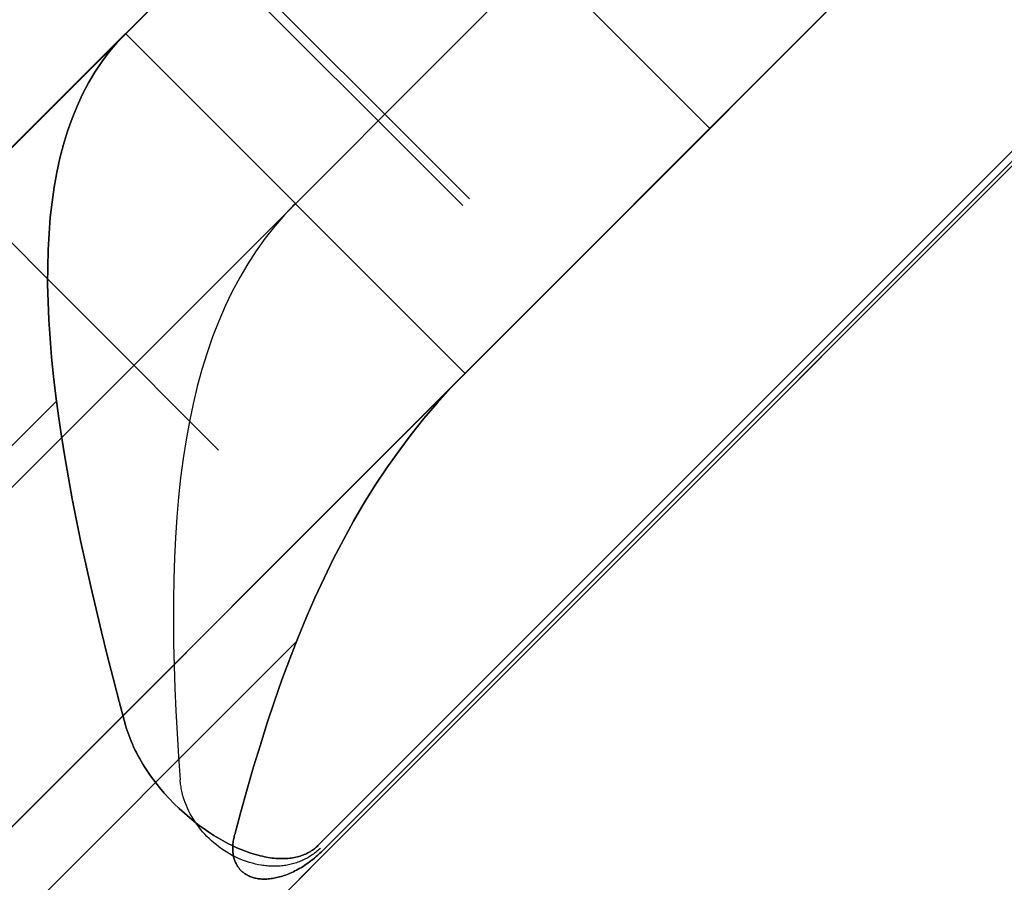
# Model space of a CAD drawing. Header units: millimetres. Extents: x -1030 to 192, y -442 to 180.
# Tile 191 of 256: x 139.15 to 143.25, y -386.28 to -382.69. Entities that reach past the tile are written whole.
import ezdxf

# ---------------------------------------------------------------- set-up
doc = ezdxf.new("R2010")
doc.units = ezdxf.units.MM
doc.header["$MEASUREMENT"] = 0
doc.layers.add('OVIDIO 120x60x72h', color=7, linetype='Continuous')

msp = doc.modelspace()

# ---------------------------------------------------------------- linework, layer by layer
at = {"layer": 'OVIDIO 120x60x72h', "extrusion": (-0.108979, 0.202852, 0.973126)}
for points in [[(38.868, 451.5685), (38.868, 612.2243)], [(38.868, 612.2243), (38.868, 451.5685)], [(38.5725, 612.2243), (38.5725, 451.5685)], [(38.2771, 612.2243), (38.2771, 451.5685)], [(38.2771, 451.5685), (38.2771, 612.2243)]]:
    msp.add_lwpolyline(points, dxfattribs=at)
at = {"layer": 'OVIDIO 120x60x72h', "extrusion": (-0.021464, 0.046296, 0.998697)}
msp.add_lwpolyline([(19.9294, 365.9942), (19.9294, 466.5073)], dxfattribs=at)
at = {"layer": 'OVIDIO 120x60x72h', "extrusion": (-0.235702, 0.235702, 0.942809)}
for points in [[(169.6528, 623.0175), (169.6528, 518.4771)], [(171.0609, 628.1882), (171.0609, 522.7802)], [(175.9098, 649.4132), (175.9098, 540.3354)], [(174.9611, 540.3354), (174.9611, 649.4132)], [(177.8072, 540.3354), (177.8072, 649.4132)], [(178.7558, 649.4132), (178.7558, 540.3354)]]:
    msp.add_lwpolyline(points, dxfattribs=at)
at = {"layer": 'OVIDIO 120x60x72h', "extrusion": (0.881274, 0.265352, -0.39108)}
for points in [[(-375.7164, 607.8304), (-417.5841, 662.2096)], [(-399.0446, 646.546), (-443.3575, 704.1011)]]:
    msp.add_lwpolyline(points, dxfattribs=at)
at = {"layer": 'OVIDIO 120x60x72h', "extrusion": (-0.202852, 0.108979, 0.973126)}
for points in [[(299.8346, 513.0026), (299.8346, 352.3468)], [(299.8346, 352.3468), (299.8346, 513.0026)], [(300.1301, 513.0026), (300.1301, 352.3468)], [(300.4256, 352.3468), (300.4256, 513.0026)], [(300.4256, 513.0026), (300.4256, 352.3468)]]:
    msp.add_lwpolyline(points, dxfattribs=at)
at = {"layer": 'OVIDIO 120x60x72h', "extrusion": (0.265352, 0.881274, 0.39108)}
msp.add_lwpolyline([(-262.6077, 775.0404), (-220.74, 720.6611)], dxfattribs=at)
at = {"layer": 'OVIDIO 120x60x72h', "extrusion": (-0.046296, 0.021464, 0.998697)}
for points in [[(310.702, 243.4754), (310.702, 344.7798)], [(312.1882, 244.4436), (312.1882, 344.9548)]]:
    msp.add_lwpolyline(points, dxfattribs=at)
at = {"layer": 'OVIDIO 120x60x72h', "extrusion": (-0.015219, -0.015219, 0.999768)}
for points in [[(153.0376, -369.2713), (143.66, -378.6467)], [(154.0981, -370.3321), (144.7206, -379.7074)]]:
    msp.add_lwpolyline(points, dxfattribs=at)
at = {"layer": 'OVIDIO 120x60x72h', "extrusion": (-0.000231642, 0.999884, 0.015217)}
for points in [[(-145.4573, 41.3084), (-138, 531.1403)], [(-146.5177, 41.3245), (-139.0604, 531.1576)]]:
    msp.add_lwpolyline(points, dxfattribs=at)
at = {"layer": 'OVIDIO 120x60x72h'}
for points in [[(147.8155, -378.761), (128.6454, -397.9312)], [(128.8588, -397.7178), (147.6021, -378.9744)], [(130.3816, -391.9523), (141.8367, -380.4972)], [(141.1296, -381.2043), (131.0887, -391.2452)], [(131.0887, -391.2452), (141.1296, -381.2043)], [(142.0242, -383.1382), (140.61, -381.7239)], [(131.7958, -393.3666), (143.2509, -381.9114)], [(131.7958, -391.9523), (141.8367, -381.9114)], [(141.0235, -383.4317), (139.9629, -382.371)], [(140.9954, -383.4598), (139.9347, -382.3992)], [(142.5438, -382.6185), (132.5029, -392.6595)], [(132.5029, -392.6595), (142.5438, -382.6185)], [(139.5903, -382.7436), (132.6279, -389.706)], [(132.6279, -389.706), (136.1091, -386.2248), (139.5903, -382.7436)], [(139.5903, -382.7436), (141.0046, -384.1578)], [(139.5903, -382.7436), (141.0046, -384.1578)], [(141.0046, -384.1578), (139.5903, -382.7436)], [(139.9781, -384.4771), (138.9175, -383.4165)], [(138.9175, -383.4165), (139.9781, -384.4771)], [(141.0046, -384.1578), (134.0421, -391.1202)], [(134.0421, -391.1202), (141.0046, -384.1578)], [(139.3028, -384.2737), (134.1581, -389.4185)], [(140.3027, -385.2738), (135.1582, -390.4184)]]:
    msp.add_lwpolyline(points, dxfattribs=at)
at = {"layer": 'OVIDIO 120x60x72h', "extrusion": (-0.324768, -0.324768, 0.888285)}
for points in [[(369.3458, 171.6007), (369.3458, 164.5143)], [(369.3458, 164.5143), (369.3458, 171.6007)], [(370.0958, 164.5143), (370.0958, 171.6007)], [(370.8458, 164.5143), (370.8458, 171.6007)], [(370.8458, 171.6007), (370.8458, 164.5143)]]:
    msp.add_lwpolyline(points, dxfattribs=at)
at = {"layer": 'OVIDIO 120x60x72h', "extrusion": (0.866025, -0.288675, 0.408248)}
for points in [[(-318.9601, -46.0753), (-316.3806, -49.2345)], [(-316.3806, -49.2345), (-318.9601, -46.0753)], [(-319.8112, -44.2325), (-317.1665, -47.4715)], [(-317.1665, -47.4715), (-319.8112, -44.2325)], [(-317.502, -47.7454), (-320.1466, -44.5063)], [(-317.8374, -48.0193), (-320.4821, -44.7802)], [(-320.4821, -44.7802), (-317.8374, -48.0193)]]:
    msp.add_lwpolyline(points, dxfattribs=at)
at = {"layer": 'OVIDIO 120x60x72h', "extrusion": (-0.288675, 0.866025, 0.408248)}
for points in [[(-11.8401, 224.0219), (-14.4196, 220.8627)], [(-14.8668, 221.2279), (-12.2873, 224.3871)], [(-12.2873, 224.3871), (-14.8668, 221.2279)]]:
    msp.add_lwpolyline(points, dxfattribs=at)
at = {"layer": 'OVIDIO 120x60x72h', "extrusion": (0.216287, -0.216287, 0.952072)}
msp.add_lwpolyline([(-172.4441, -332.267), (-172.4441, -334.2674)], dxfattribs=at)
at = {"layer": 'OVIDIO 120x60x72h', "extrusion": (0.818325, 0.403684, 0.409126)}
msp.add_lwpolyline([(-405.8646, 77.3491), (-407.404, 76.0723)], dxfattribs=at)
at = {"layer": 'OVIDIO 120x60x72h', "extrusion": (0.707107, -0.707107, 0)}
for points in [[(-174.0585, 67.5352), (-174.0573, 67.4393), (-174.0539, 67.343), (-174.048, 67.2465), (-174.0399, 67.1497), (-174.0293, 67.0528), (-174.0163, 66.9559), (-174.0009, 66.859), (-173.9831, 66.7623), (-173.9629, 66.6658), (-173.9402, 66.5696), (-173.9151, 66.4739), (-173.8876, 66.3786), (-173.8577, 66.2839), (-173.8255, 66.19), (-173.7909, 66.0968), (-173.754, 66.0044), (-173.7148, 65.913), (-173.6734, 65.8227), (-173.6297, 65.7334), (-173.5839, 65.6453), (-173.536, 65.5585), (-173.486, 65.4731), (-173.434, 65.3891), (-173.3801, 65.3065), (-173.3243, 65.2255), (-173.2667, 65.1461), (-173.2073, 65.0684), (-173.1463, 64.9925), (-173.0837, 64.9182), (-173.0195, 64.8459), (-172.9539, 64.7753), (-172.8869, 64.7067)], [(-172.8869, 64.7067), (-172.9539, 64.7753), (-173.0195, 64.8459), (-173.0837, 64.9182), (-173.1463, 64.9925), (-173.2073, 65.0684), (-173.2667, 65.1461), (-173.3243, 65.2255), (-173.3801, 65.3065), (-173.434, 65.3891), (-173.486, 65.4731), (-173.536, 65.5585), (-173.5839, 65.6453), (-173.6297, 65.7334), (-173.6734, 65.8227), (-173.7148, 65.913), (-173.754, 66.0044), (-173.7909, 66.0968), (-173.8255, 66.19), (-173.8577, 66.2839), (-173.8876, 66.3786), (-173.9151, 66.4739), (-173.9402, 66.5696), (-173.9629, 66.6658), (-173.9831, 66.7623), (-174.0009, 66.859), (-174.0163, 66.9559), (-174.0293, 67.0528), (-174.0399, 67.1497), (-174.048, 67.2465), (-174.0539, 67.343), (-174.0573, 67.4393), (-174.0585, 67.5352)], [(-174.0585, 67.5352), (-174.0573, 67.4393), (-174.0539, 67.343), (-174.048, 67.2465), (-174.0399, 67.1497), (-174.0293, 67.0528), (-174.0163, 66.9559), (-174.0009, 66.859), (-173.9831, 66.7623), (-173.9629, 66.6658), (-173.9402, 66.5696), (-173.9151, 66.4739), (-173.8876, 66.3786), (-173.8577, 66.2839), (-173.8255, 66.19), (-173.7909, 66.0968), (-173.754, 66.0044), (-173.7148, 65.913), (-173.6734, 65.8227), (-173.6297, 65.7334), (-173.5839, 65.6453), (-173.536, 65.5585), (-173.486, 65.4731), (-173.434, 65.3891), (-173.3801, 65.3065), (-173.3243, 65.2255), (-173.2667, 65.1461), (-173.2073, 65.0684), (-173.1463, 64.9925), (-173.0837, 64.9182), (-173.0195, 64.8459), (-172.9539, 64.7753), (-172.8869, 64.7067)]]:
    msp.add_lwpolyline(points, dxfattribs=at)
at = {"layer": 'OVIDIO 120x60x72h', "extrusion": (0.906982, 0.195576, 0.373007)}
msp.add_lwpolyline([(-405.4149, 40.0045), (-406.4161, 38.2726)], dxfattribs=at)
at = {"layer": 'OVIDIO 120x60x72h', "extrusion": (0.053029, 0.973837, -0.220975)}
for points in [[(-160.8304, -21.2569), (-160.3519, -19.315)], [(-160.3519, -19.315), (-160.8304, -21.2569)]]:
    msp.add_lwpolyline(points, dxfattribs=at)
at = {"layer": 'OVIDIO 120x60x72h', "extrusion": (0.973837, 0.053029, 0.220975)}
msp.add_lwpolyline([(-392.6419, 37.9275), (-392.7752, 37.3865)], dxfattribs=at)
at = {"layer": 'OVIDIO 120x60x72h', "extrusion": (0.027096, 0.986544, -0.161235)}
msp.add_lwpolyline([(-150.6011, 1.3904), (-150.2653, 3.362)], dxfattribs=at)
at = {"layer": 'OVIDIO 120x60x72h', "extrusion": (0.008107, 0.995955, -0.08949)}
msp.add_lwpolyline([(-143.276, 29.1507), (-143.0949, 31.1425)], dxfattribs=at)
at = {"layer": 'OVIDIO 120x60x72h', "extrusion": (0.999949, 0.000101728, 0.010085)}
msp.add_lwpolyline([(-386.1583, 62.4592), (-386.1381, 64.4591)], dxfattribs=at)
msp.add_lwpolyline([(-386.1583, 62.4592), (-386.1381, 64.4591)], dxfattribs=at)
at = {"layer": 'OVIDIO 120x60x72h', "extrusion": (0.99949, 0.001019, 0.031903)}
msp.add_lwpolyline([(-386.3829, 59.3822), (-386.319, 61.3812)], dxfattribs=at)
at = {"layer": 'OVIDIO 120x60x72h'}
for points in [[(140.3922, -386.1238, 65.878), (147.3648, -379.1529, 65.878), (147.4518, -379.071, 65.8781), (147.5404, -378.9908, 65.8781), (147.6306, -378.9124, 65.8782), (147.7223, -378.8358, 65.8783), (147.8155, -378.761, 65.8783)], [(147.6021, -378.9744, 63.8783), (147.4991, -379.0662, 63.8783), (147.3983, -379.1604, 63.8782), (140.4124, -386.144, 63.8782)], [(139.5907, -385.6223, 65.7192), (139.5646, -385.5242, 65.6878), (139.5392, -385.4269, 65.6537), (139.5145, -385.3303, 65.617), (139.4907, -385.2345, 65.5776), (139.4678, -385.1396, 65.5356), (139.4459, -385.0457, 65.491), (139.4249, -384.9528, 65.444), (139.405, -384.861, 65.3944), (139.3863, -384.7702, 65.3424), (139.3687, -384.6807, 65.288), (139.3523, -384.5924, 65.2313), (139.3372, -384.5053, 65.1723), (139.3234, -384.4196, 65.1111), (139.311, -384.3352, 65.0477), (139.3, -384.2522, 64.9823), (139.2905, -384.1707, 64.9148), (139.2824, -384.0907, 64.8453), (139.276, -384.0123, 64.774), (139.2711, -383.9355, 64.7008), (139.2678, -383.8602, 64.6258), (139.2662, -383.7867, 64.5492), (139.2663, -383.7148, 64.4709), (139.2682, -383.6447, 64.3911), (139.2718, -383.5763, 64.3099), (139.2772, -383.5098, 64.2272), (139.2844, -383.4451, 64.1433), (139.2935, -383.3822, 64.0581), (139.3045, -383.3213, 63.9718), (139.3174, -383.2622, 63.8844), (139.3323, -383.2051, 63.7961), (139.349, -383.1499, 63.7068), (139.3678, -383.0967, 63.6168), (139.3885, -383.0455, 63.5261), (139.4113, -382.9963, 63.4347), (139.436, -382.9491, 63.3428), (139.4628, -382.9039, 63.2504), (139.4916, -382.8607, 63.1577), (139.5225, -382.8196, 63.0647), (139.5554, -382.7806, 62.9716), (139.5903, -382.7436, 62.8783)], [(139.5903, -382.7436, 62.8783), (139.5554, -382.7806, 62.9716), (139.5225, -382.8196, 63.0647), (139.4916, -382.8607, 63.1577), (139.4628, -382.9039, 63.2504), (139.436, -382.9491, 63.3428), (139.4113, -382.9963, 63.4347), (139.3885, -383.0455, 63.5261), (139.3678, -383.0967, 63.6168), (139.349, -383.1499, 63.7068), (139.3323, -383.2051, 63.7961), (139.3174, -383.2622, 63.8844), (139.3045, -383.3213, 63.9718), (139.2935, -383.3822, 64.0581), (139.2844, -383.4451, 64.1433), (139.2772, -383.5098, 64.2272), (139.2718, -383.5763, 64.3099), (139.2682, -383.6447, 64.3911), (139.2663, -383.7148, 64.4709), (139.2662, -383.7867, 64.5492), (139.2678, -383.8602, 64.6258), (139.2711, -383.9355, 64.7008), (139.276, -384.0123, 64.774), (139.2824, -384.0907, 64.8453), (139.2905, -384.1707, 64.9148), (139.3, -384.2522, 64.9823), (139.311, -384.3352, 65.0477), (139.3234, -384.4196, 65.1111), (139.3372, -384.5053, 65.1723), (139.3523, -384.5924, 65.2313), (139.3687, -384.6807, 65.288), (139.3863, -384.7702, 65.3424), (139.405, -384.861, 65.3944), (139.4249, -384.9528, 65.444), (139.4459, -385.0457, 65.491), (139.4678, -385.1396, 65.5356), (139.4907, -385.2345, 65.5776), (139.5145, -385.3303, 65.617), (139.5392, -385.4269, 65.6537), (139.5646, -385.5242, 65.6878), (139.5907, -385.6223, 65.7192)], [(140.2975, -383.4507, 62.8783), (140.2536, -383.4967, 62.956), (140.2118, -383.5449, 63.0336), (140.1722, -383.5953, 63.1109), (140.1347, -383.6477, 63.1879), (140.0993, -383.7023, 63.2645), (140.066, -383.7589, 63.3404), (140.0348, -383.8176, 63.4157), (140.0056, -383.8784, 63.4901), (139.9785, -383.9412, 63.5636), (139.9533, -384.006, 63.6361), (139.9301, -384.0728, 63.7075), (139.9089, -384.1415, 63.7776), (139.8895, -384.2121, 63.8463), (139.8721, -384.2846, 63.9136), (139.8564, -384.3589, 63.9793), (139.8426, -384.435, 64.0433), (139.8305, -384.5128, 64.1056), (139.8201, -384.5924, 64.1659), (139.8113, -384.6735, 64.2244), (139.8041, -384.7563, 64.2808), (139.7984, -384.8406, 64.3351), (139.7942, -384.9263, 64.3872), (139.7914, -385.0135, 64.4371), (139.7899, -385.1019, 64.4846), (139.7897, -385.1917, 64.5297), (139.7907, -385.2826, 64.5722), (139.7929, -385.3747, 64.6123), (139.7961, -385.4679, 64.6497), (139.8002, -385.562, 64.6845), (139.8053, -385.657, 64.7165), (139.8113, -385.7529, 64.7458), (139.818, -385.8496, 64.7722)], [(141.0046, -384.1578, 62.8783), (140.9456, -384.2187, 62.9301), (140.8885, -384.2815, 62.9818), (140.8333, -384.3463, 63.0332), (140.7799, -384.4128, 63.0841), (140.7284, -384.4813, 63.1346), (140.6788, -384.5515, 63.1843), (140.6309, -384.6236, 63.2332), (140.5848, -384.6974, 63.2812), (140.5404, -384.773, 63.328), (140.4978, -384.8503, 63.3736), (140.4568, -384.9292, 63.4179), (140.4173, -385.0098, 63.4608), (140.3795, -385.0918, 63.5021), (140.343, -385.1754, 63.5417), (140.3081, -385.2603, 63.5796), (140.2744, -385.3466, 63.6155), (140.2421, -385.4342, 63.6495), (140.211, -385.5231, 63.6814), (140.181, -385.613, 63.7112), (140.1521, -385.704, 63.7387), (140.1242, -385.796, 63.764), (140.0971, -385.8888, 63.7869), (140.0708, -385.9825, 63.8073), (140.0452, -386.0768, 63.8253)], [(140.0452, -386.0768, 63.8253), (140.0708, -385.9825, 63.8073), (140.0971, -385.8888, 63.7869), (140.1242, -385.796, 63.764), (140.1521, -385.704, 63.7387), (140.181, -385.613, 63.7112), (140.211, -385.5231, 63.6814), (140.2421, -385.4342, 63.6495), (140.2744, -385.3466, 63.6155), (140.3081, -385.2603, 63.5796), (140.343, -385.1754, 63.5417), (140.3795, -385.0918, 63.5021), (140.4173, -385.0098, 63.4608), (140.4568, -384.9292, 63.4179), (140.4978, -384.8503, 63.3736), (140.5404, -384.773, 63.328), (140.5848, -384.6974, 63.2812), (140.6309, -384.6236, 63.2332), (140.6788, -384.5515, 63.1843), (140.7284, -384.4813, 63.1346), (140.7799, -384.4128, 63.0841), (140.8333, -384.3463, 63.0332), (140.8885, -384.2815, 62.9818), (140.9456, -384.2187, 62.9301), (141.0046, -384.1578, 62.8783)], [(140.3922, -386.1238, 65.878), (140.3886, -386.1273, 65.878), (140.3849, -386.1307, 65.878), (140.3811, -386.134, 65.878), (140.3771, -386.1372, 65.878), (140.373, -386.1402, 65.878), (140.3687, -386.1432, 65.878), (140.3643, -386.1461, 65.8779), (140.3598, -386.1489, 65.8779), (140.3551, -386.1516, 65.8779), (140.3503, -386.1542, 65.8779), (140.3453, -386.1566, 65.8778), (140.3402, -386.159, 65.8778), (140.335, -386.1612, 65.8778), (140.3296, -386.1633, 65.8777), (140.324, -386.1653, 65.8777), (140.3183, -386.1672, 65.8776), (140.3125, -386.1689, 65.8775), (140.3065, -386.1705, 65.8775), (140.3003, -386.1719, 65.8774), (140.294, -386.1732, 65.8773), (140.2876, -386.1743, 65.8772), (140.281, -386.1753, 65.8771), (140.2743, -386.1762, 65.877), (140.2675, -386.1768, 65.8768), (140.2606, -386.1774, 65.8767), (140.2535, -386.1777, 65.8765), (140.2464, -386.1779, 65.8764), (140.2391, -386.1779, 65.8762), (140.2317, -386.1777, 65.876), (140.2241, -386.1774, 65.8757), (140.2165, -386.1769, 65.8755), (140.2088, -386.1762, 65.8752), (140.201, -386.1753, 65.875), (140.193, -386.1742, 65.8747), (140.185, -386.173, 65.8743), (140.1769, -386.1716, 65.874), (140.1687, -386.17, 65.8736), (140.1604, -386.1682, 65.8732), (140.152, -386.1662, 65.8727), (140.1435, -386.1641, 65.8723), (140.1263, -386.1593, 65.8712), (140.1087, -386.1537, 65.8701), (140.0908, -386.1474, 65.8687), (140.0727, -386.1403, 65.8673), (140.0542, -386.1325, 65.8656), (140.0354, -386.1239, 65.8638), (140.0164, -386.1144, 65.8617), (139.9971, -386.1042, 65.8594), (139.9776, -386.093, 65.8569), (139.9578, -386.081, 65.8541), (139.9378, -386.0681, 65.851), (139.9177, -386.0542, 65.8477), (139.8974, -386.0395, 65.844), (139.8769, -386.0237, 65.84), (139.8563, -386.0068, 65.8356), (139.8355, -385.9888, 65.8308), (139.8145, -385.9696, 65.8255), (139.7934, -385.9492, 65.8198), (139.7725, -385.9276, 65.8136), (139.752, -385.9051, 65.807), (139.7321, -385.8816, 65.8), (139.713, -385.8575, 65.7927), (139.6948, -385.833, 65.7852), (139.6862, -385.8207, 65.7814), (139.6779, -385.8085, 65.7776), (139.67, -385.7962, 65.7738), (139.6624, -385.7841, 65.7699), (139.6552, -385.772, 65.7661), (139.6483, -385.76, 65.7623), (139.6418, -385.748, 65.7586), (139.6356, -385.7361, 65.7548), (139.6297, -385.7244, 65.7511), (139.6241, -385.7127, 65.7474), (139.6189, -385.7011, 65.7437), (139.6139, -385.6895, 65.7401), (139.6093, -385.6781, 65.7365), (139.605, -385.6668, 65.7329), (139.6009, -385.6556, 65.7294), (139.5972, -385.6444, 65.7259), (139.5938, -385.6333, 65.7225), (139.5907, -385.6223, 65.7192)], [(139.5907, -385.6223, 65.7192), (139.5938, -385.6333, 65.7225), (139.5972, -385.6444, 65.7259), (139.6009, -385.6556, 65.7294), (139.605, -385.6668, 65.7329), (139.6093, -385.6781, 65.7365), (139.6139, -385.6895, 65.7401), (139.6189, -385.7011, 65.7437), (139.6241, -385.7127, 65.7474), (139.6297, -385.7244, 65.7511), (139.6356, -385.7361, 65.7548), (139.6418, -385.748, 65.7586), (139.6483, -385.76, 65.7623), (139.6552, -385.772, 65.7661), (139.6624, -385.7841, 65.7699), (139.67, -385.7962, 65.7738), (139.6779, -385.8085, 65.7776), (139.6862, -385.8207, 65.7814), (139.6948, -385.833, 65.7852), (139.713, -385.8575, 65.7927), (139.7321, -385.8816, 65.8), (139.752, -385.9051, 65.807), (139.7725, -385.9276, 65.8136), (139.7934, -385.9492, 65.8198), (139.8145, -385.9696, 65.8255), (139.8355, -385.9888, 65.8308), (139.8563, -386.0068, 65.8356), (139.8769, -386.0237, 65.84), (139.8974, -386.0395, 65.844), (139.9177, -386.0542, 65.8477), (139.9378, -386.0681, 65.851), (139.9578, -386.081, 65.8541), (139.9776, -386.093, 65.8569), (139.9971, -386.1042, 65.8594), (140.0164, -386.1144, 65.8617), (140.0354, -386.1239, 65.8638), (140.0542, -386.1325, 65.8656), (140.0727, -386.1403, 65.8673), (140.0908, -386.1474, 65.8687), (140.1087, -386.1537, 65.8701), (140.1263, -386.1593, 65.8712), (140.1435, -386.1641, 65.8723), (140.152, -386.1662, 65.8727), (140.1604, -386.1682, 65.8732), (140.1687, -386.17, 65.8736), (140.1769, -386.1716, 65.874), (140.185, -386.173, 65.8743), (140.193, -386.1742, 65.8747), (140.201, -386.1753, 65.875), (140.2088, -386.1762, 65.8752), (140.2165, -386.1769, 65.8755), (140.2241, -386.1774, 65.8757), (140.2317, -386.1777, 65.876), (140.2391, -386.1779, 65.8762), (140.2464, -386.1779, 65.8764), (140.2535, -386.1777, 65.8765), (140.2606, -386.1774, 65.8767), (140.2675, -386.1768, 65.8768), (140.2743, -386.1762, 65.877), (140.281, -386.1753, 65.8771), (140.2876, -386.1743, 65.8772), (140.294, -386.1732, 65.8773), (140.3003, -386.1719, 65.8774), (140.3065, -386.1705, 65.8775), (140.3125, -386.1689, 65.8775), (140.3183, -386.1672, 65.8776), (140.324, -386.1653, 65.8777), (140.3296, -386.1633, 65.8777), (140.335, -386.1612, 65.8778), (140.3402, -386.159, 65.8778), (140.3453, -386.1566, 65.8778), (140.3503, -386.1542, 65.8779), (140.3551, -386.1516, 65.8779), (140.3598, -386.1489, 65.8779), (140.3643, -386.1461, 65.8779), (140.3687, -386.1432, 65.878), (140.373, -386.1402, 65.878), (140.3771, -386.1372, 65.878), (140.3811, -386.134, 65.878), (140.3849, -386.1307, 65.878), (140.3886, -386.1273, 65.878), (140.3922, -386.1238, 65.878)], [(140.4023, -386.1339, 64.8782), (140.3984, -386.1378, 64.8782), (140.3943, -386.1415, 64.8782), (140.3902, -386.1452, 64.8782), (140.386, -386.1488, 64.8782), (140.3817, -386.1523, 64.8782), (140.3773, -386.1557, 64.8782), (140.3729, -386.159, 64.8782), (140.3683, -386.1622, 64.8782), (140.3637, -386.1653, 64.8781), (140.359, -386.1683, 64.8781), (140.3543, -386.1712, 64.8781), (140.3495, -386.174, 64.8781), (140.3446, -386.1767, 64.8781), (140.3396, -386.1793, 64.878), (140.3346, -386.1818, 64.878), (140.3295, -386.1842, 64.878), (140.3243, -386.1865, 64.8779), (140.3191, -386.1887, 64.8779), (140.3139, -386.1908, 64.8778), (140.3085, -386.1928, 64.8777), (140.3031, -386.1947, 64.8777), (140.2977, -386.1964, 64.8776), (140.2922, -386.1981, 64.8775), (140.2867, -386.1997, 64.8774), (140.2811, -386.2011, 64.8773), (140.2755, -386.2024, 64.8772), (140.2698, -386.2037, 64.8771), (140.2641, -386.2048, 64.877), (140.2583, -386.2058, 64.8768), (140.2525, -386.2067, 64.8767), (140.2467, -386.2074, 64.8765), (140.2408, -386.2081, 64.8763), (140.2349, -386.2086, 64.8762), (140.2289, -386.209, 64.876), (140.223, -386.2094, 64.8758), (140.217, -386.2095, 64.8755), (140.2109, -386.2096, 64.8753), (140.2049, -386.2096, 64.8751), (140.1988, -386.2094, 64.8748), (140.1928, -386.2092, 64.8745), (140.1867, -386.2088, 64.8742), (140.1805, -386.2083, 64.8739), (140.1744, -386.2077, 64.8736), (140.1683, -386.207, 64.8733), (140.1621, -386.2062, 64.8729), (140.156, -386.2053, 64.8725), (140.1437, -386.2031, 64.8717), (140.1314, -386.2005, 64.8709), (140.1191, -386.1974, 64.8699), (140.1068, -386.194, 64.8688), (140.0946, -386.1901, 64.8677), (140.0825, -386.1858, 64.8665), (140.0705, -386.181, 64.8651), (140.0586, -386.1759, 64.8637), (140.0468, -386.1703, 64.8622), (140.0351, -386.1644, 64.8605), (140.0236, -386.158, 64.8588), (140.0123, -386.1513, 64.8569), (140.0012, -386.1442, 64.8549), (139.9902, -386.1368, 64.8529), (139.9795, -386.129, 64.8507), (139.969, -386.1209, 64.8484), (139.9588, -386.1125, 64.8461), (139.9488, -386.1037, 64.8436), (139.9391, -386.0947, 64.8411), (139.9297, -386.0854, 64.8385), (139.9206, -386.0758, 64.8358), (139.9118, -386.066, 64.833), (139.9033, -386.0559, 64.8301), (139.8952, -386.0456, 64.8272), (139.8874, -386.0351, 64.8242), (139.88, -386.0244, 64.8211), (139.873, -386.0135, 64.818), (139.8664, -386.0024, 64.8148), (139.8602, -385.9912, 64.8115), (139.8543, -385.9798, 64.8082), (139.8489, -385.9683, 64.8049), (139.8439, -385.9566, 64.8016), (139.8393, -385.9449, 64.7983), (139.8351, -385.9331, 64.7949), (139.8313, -385.9213, 64.7916), (139.828, -385.9093, 64.7883), (139.8251, -385.8974, 64.785), (139.8226, -385.8854, 64.7818), (139.8216, -385.8794, 64.7801), (139.8206, -385.8734, 64.7785), (139.8198, -385.8675, 64.777), (139.8191, -385.8615, 64.7754), (139.8185, -385.8555, 64.7738), (139.818, -385.8496, 64.7723)], [(140.0452, -386.0768, 63.8253), (140.0437, -386.0827, 63.8263), (140.0424, -386.0885, 63.8273), (140.0412, -386.0942, 63.8284), (140.0402, -386.0998, 63.8295), (140.0393, -386.1053, 63.8305), (140.0386, -386.1108, 63.8316), (140.038, -386.1162, 63.8327), (140.0376, -386.1216, 63.8338), (140.0373, -386.1268, 63.8348), (140.0372, -386.132, 63.8359), (140.0372, -386.1371, 63.837), (140.0373, -386.1421, 63.8381), (140.0376, -386.147, 63.8391), (140.038, -386.1519, 63.8402), (140.0386, -386.1566, 63.8412), (140.0392, -386.1612, 63.8423), (140.04, -386.1658, 63.8433), (140.0409, -386.1702, 63.8443), (140.042, -386.1745, 63.8453), (140.0431, -386.1787, 63.8463), (140.0444, -386.1828, 63.8473), (140.0458, -386.1868, 63.8483), (140.0473, -386.1907, 63.8492), (140.049, -386.1945, 63.8502), (140.0507, -386.1982, 63.8511), (140.0526, -386.2018, 63.852), (140.0535, -386.2035, 63.8525), (140.0545, -386.2053, 63.8529), (140.0555, -386.207, 63.8533), (140.0566, -386.2086, 63.8538), (140.0576, -386.2103, 63.8542), (140.0587, -386.2119, 63.8546), (140.0599, -386.2135, 63.8551), (140.061, -386.2151, 63.8555), (140.0622, -386.2167, 63.8559), (140.0634, -386.2182, 63.8563), (140.0646, -386.2197, 63.8567), (140.0659, -386.2212, 63.8571), (140.0672, -386.2226, 63.8575), (140.0685, -386.2241, 63.8579), (140.0698, -386.2255, 63.8583), (140.0712, -386.2269, 63.8587), (140.0725, -386.2283, 63.8591), (140.0739, -386.2296, 63.8595), (140.0754, -386.2309, 63.8599), (140.0768, -386.2322, 63.8603), (140.0783, -386.2335, 63.8606), (140.0798, -386.2348, 63.861), (140.0814, -386.236, 63.8614), (140.083, -386.2372, 63.8617), (140.0846, -386.2384, 63.8621), (140.0862, -386.2395, 63.8624), (140.0895, -386.2418, 63.8632), (140.093, -386.2439, 63.8638), (140.0965, -386.246, 63.8645), (140.1002, -386.248, 63.8652), (140.104, -386.2498, 63.8658), (140.1079, -386.2516, 63.8664), (140.1119, -386.2532, 63.8671), (140.116, -386.2547, 63.8677), (140.1202, -386.2561, 63.8682), (140.1246, -386.2574, 63.8688), (140.1291, -386.2586, 63.8693), (140.1337, -386.2596, 63.8699), (140.1384, -386.2605, 63.8704), (140.1432, -386.2613, 63.8709), (140.1481, -386.2619, 63.8713), (140.1531, -386.2624, 63.8718), (140.1582, -386.2628, 63.8722), (140.1634, -386.263, 63.8727), (140.1687, -386.263, 63.873), (140.1741, -386.263, 63.8734), (140.1796, -386.2627, 63.8738), (140.1851, -386.2624, 63.8741), (140.1908, -386.2619, 63.8745), (140.1965, -386.2612, 63.8748), (140.2023, -386.2604, 63.8751), (140.2081, -386.2594, 63.8753), (140.214, -386.2583, 63.8756), (140.22, -386.257, 63.8758), (140.2261, -386.2556, 63.876), (140.2322, -386.254, 63.8763), (140.2384, -386.2523, 63.8765), (140.2446, -386.2504, 63.8766), (140.2509, -386.2483, 63.8768), (140.2573, -386.2461, 63.877), (140.2636, -386.2437, 63.8771), (140.2701, -386.2411, 63.8772), (140.2766, -386.2383, 63.8774), (140.2831, -386.2354, 63.8775), (140.2897, -386.2323, 63.8776), (140.2963, -386.2291, 63.8776), (140.3029, -386.2256, 63.8777), (140.3096, -386.222, 63.8778), (140.3163, -386.2182, 63.8779), (140.3231, -386.2142, 63.8779), (140.3299, -386.21, 63.878), (140.3367, -386.2057, 63.878), (140.3435, -386.2011, 63.878), (140.3504, -386.1963, 63.8781), (140.3572, -386.1914, 63.8781), (140.3641, -386.1862, 63.8781), (140.371, -386.1809, 63.8782), (140.3779, -386.1753, 63.8782), (140.3848, -386.1695, 63.8782), (140.3917, -386.1635, 63.8782), (140.3986, -386.1572, 63.8782), (140.4055, -386.1507, 63.8782), (140.4124, -386.144, 63.8782)], [(140.4124, -386.144, 63.8782), (140.4055, -386.1507, 63.8782), (140.3986, -386.1572, 63.8782), (140.3917, -386.1635, 63.8782), (140.3848, -386.1695, 63.8782), (140.3779, -386.1753, 63.8782), (140.371, -386.1809, 63.8782), (140.3641, -386.1862, 63.8781), (140.3572, -386.1914, 63.8781), (140.3504, -386.1963, 63.8781), (140.3435, -386.2011, 63.878), (140.3367, -386.2057, 63.878), (140.3299, -386.21, 63.878), (140.3231, -386.2142, 63.8779), (140.3163, -386.2182, 63.8779), (140.3096, -386.222, 63.8778), (140.3029, -386.2256, 63.8777), (140.2963, -386.2291, 63.8776), (140.2897, -386.2323, 63.8776), (140.2831, -386.2354, 63.8775), (140.2766, -386.2383, 63.8774), (140.2701, -386.2411, 63.8772), (140.2636, -386.2437, 63.8771), (140.2573, -386.2461, 63.877), (140.2509, -386.2483, 63.8768), (140.2446, -386.2504, 63.8766), (140.2384, -386.2523, 63.8765), (140.2322, -386.254, 63.8763), (140.2261, -386.2556, 63.876), (140.22, -386.257, 63.8758), (140.214, -386.2583, 63.8756), (140.2081, -386.2594, 63.8753), (140.2023, -386.2604, 63.8751), (140.1965, -386.2612, 63.8748), (140.1908, -386.2619, 63.8745), (140.1851, -386.2624, 63.8741), (140.1796, -386.2627, 63.8738), (140.1741, -386.263, 63.8734), (140.1687, -386.263, 63.873), (140.1634, -386.263, 63.8727), (140.1582, -386.2628, 63.8722), (140.1531, -386.2624, 63.8718), (140.1481, -386.2619, 63.8713), (140.1432, -386.2613, 63.8709), (140.1384, -386.2605, 63.8704), (140.1337, -386.2596, 63.8699), (140.1291, -386.2586, 63.8693), (140.1246, -386.2574, 63.8688), (140.1202, -386.2561, 63.8682), (140.116, -386.2547, 63.8677), (140.1119, -386.2532, 63.8671), (140.1079, -386.2516, 63.8664), (140.104, -386.2498, 63.8658), (140.1002, -386.248, 63.8652), (140.0965, -386.246, 63.8645), (140.093, -386.2439, 63.8638), (140.0895, -386.2418, 63.8632), (140.0862, -386.2395, 63.8624), (140.0846, -386.2384, 63.8621), (140.083, -386.2372, 63.8617), (140.0814, -386.236, 63.8614), (140.0798, -386.2348, 63.861), (140.0783, -386.2335, 63.8606), (140.0768, -386.2322, 63.8603), (140.0754, -386.2309, 63.8599), (140.0739, -386.2296, 63.8595), (140.0725, -386.2283, 63.8591), (140.0712, -386.2269, 63.8587), (140.0698, -386.2255, 63.8583), (140.0685, -386.2241, 63.8579), (140.0672, -386.2226, 63.8575), (140.0659, -386.2212, 63.8571), (140.0646, -386.2197, 63.8567), (140.0634, -386.2182, 63.8563), (140.0622, -386.2167, 63.8559), (140.061, -386.2151, 63.8555), (140.0599, -386.2135, 63.8551), (140.0587, -386.2119, 63.8546), (140.0576, -386.2103, 63.8542), (140.0566, -386.2086, 63.8538), (140.0555, -386.207, 63.8533), (140.0545, -386.2053, 63.8529), (140.0535, -386.2035, 63.8525), (140.0526, -386.2018, 63.852), (140.0507, -386.1982, 63.8511), (140.049, -386.1945, 63.8502), (140.0473, -386.1907, 63.8492), (140.0458, -386.1868, 63.8483), (140.0444, -386.1828, 63.8473), (140.0431, -386.1787, 63.8463), (140.042, -386.1745, 63.8453), (140.0409, -386.1702, 63.8443), (140.04, -386.1658, 63.8433), (140.0392, -386.1612, 63.8423), (140.0386, -386.1566, 63.8412), (140.038, -386.1519, 63.8402), (140.0376, -386.147, 63.8391), (140.0373, -386.1421, 63.8381), (140.0372, -386.1371, 63.837), (140.0372, -386.132, 63.8359), (140.0373, -386.1268, 63.8348), (140.0376, -386.1216, 63.8338), (140.038, -386.1162, 63.8327), (140.0386, -386.1108, 63.8316), (140.0393, -386.1053, 63.8305), (140.0402, -386.0998, 63.8295), (140.0412, -386.0942, 63.8284), (140.0424, -386.0885, 63.8273), (140.0437, -386.0827, 63.8263), (140.0452, -386.0768, 63.8253)]]:
    msp.add_polyline3d(points, dxfattribs=at)

doc.saveas('drawing.dxf')
